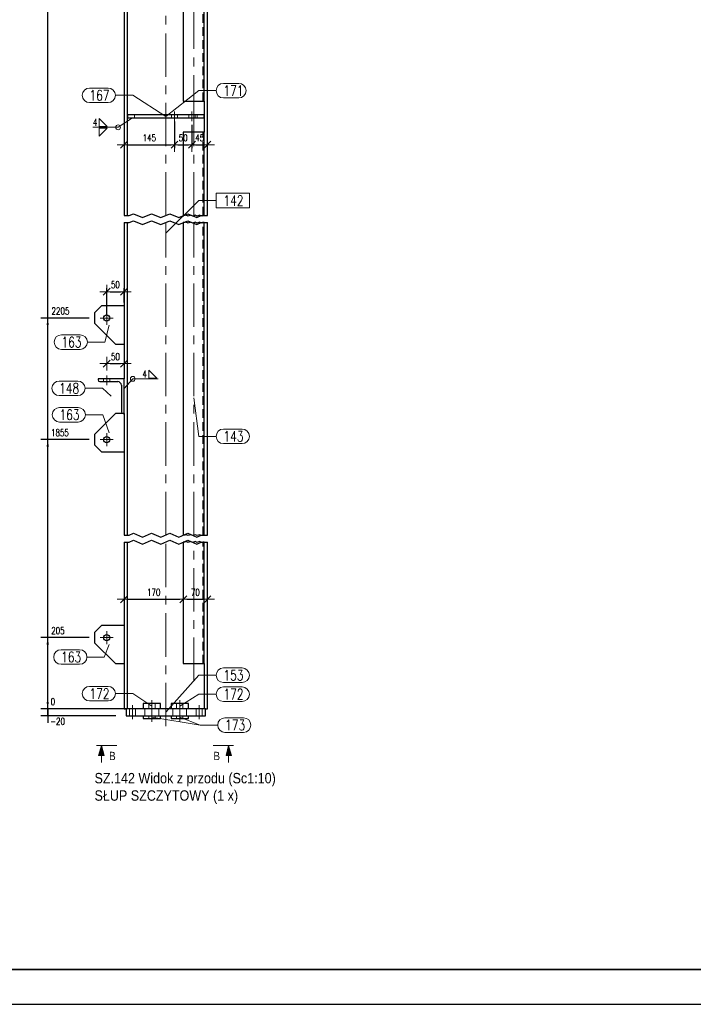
# Model space of a CAD drawing. Header units: millimetres. Extents: x -150 to 456, y 13545 to 14040.
# Tile 6 of 15: x 62 to 256, y 13545 to 13828. Entities that reach past the tile are written whole.
import ezdxf
from ezdxf.enums import TextEntityAlignment as Align

# ---------------------------------------------------------------- set-up
doc = ezdxf.new("R2010")
doc.units = ezdxf.units.MM
doc.header["$LTSCALE"] = 10
doc.linetypes.add('HIDDEN', pattern=[0.375, 0.25, -0.125])
doc.linetypes.add('MITTE', pattern=[2, 1.25, -0.25, 0.25, -0.25])
doc.layers.get('Defpoints').update_dxf_attribs({"color": 1})
doc.layers.add('_FORMATKA', color=8, linetype='Continuous', plot=False)
for name, color, linetype, lineweight in [('_RAMKA', 7, 'Continuous', 35), ('PS_DIM', 4, 'Continuous', 13), ('PS_Hidden', 2, 'HIDDEN', 9), ('PS_Mid', 5, 'MITTE', 15), ('PS_Pos', 1, 'Continuous', 15), ('PS_Shape', 161, 'Continuous', 30), ('PS_SOLID', 7, 'Continuous', 30), ('PS_TEXT', 3, 'Continuous', 18), ('PS_Weld', 1, 'Continuous', 9)]:
    doc.layers.add(name, color=color, linetype=linetype, lineweight=lineweight)
doc.styles.add('gil', font='txt', dxfattribs={"width": 0.9})
doc.styles.add('ROMANS', font='romans.shx', dxfattribs={"width": 0.8})
doc.styles.add('simplex', font='simplex.shx', dxfattribs={"width": 0.75})
doc.dimstyles.new('1_10_GŁ_DS1-LS10', dxfattribs={"dimtxt": 2, "dimasz": 2, "dimexe": 2, "dimexo": 5, "dimgap": 1, "dimtad": 1, "dimjust": 4, "dimdec": 0, "dimlfac": 10, "dimtxsty": 'simplex', "dimblk1": 'NONE', "dimsah": 1, "dimcen": 2, "dimclrd": 256, "dimclre": 256, "dimclrt": 3, "dimadec": 1, "dimazin": 0, "dimtfac": 1, "dimtdec": 0, "dimtmove": 2, "dimatfit": 3, "dimfxl": 1, "dimarcsym": 0})
doc.dimstyles.new('1_10_PRZ', dxfattribs={"dimtxt": 2, "dimasz": 1, "dimexe": 2, "dimexo": 5, "dimgap": 1, "dimtad": 1, "dimdec": 0, "dimlfac": 10, "dimtxsty": 'simplex', "dimblk": 'dimznak', "dimcen": 2, "dimse1": 1, "dimse2": 1, "dimclrt": 3, "dimadec": 1, "dimazin": 0, "dimtfac": 1, "dimtdec": 0, "dimtix": 1, "dimtmove": 2, "dimatfit": 3, "dimldrblk": 'dim-grot', "dimfxl": 1, "dimarcsym": 0})
doc.dimstyles.new('1_10_SC', dxfattribs={"dimtxt": 2, "dimasz": 1, "dimexe": 1, "dimexo": 1, "dimgap": 1, "dimtad": 1, "dimdec": 0, "dimlfac": 10, "dimtxsty": 'simplex', "dimblk": 'dimznak', "dimcen": 2, "dimclrd": 256, "dimclre": 256, "dimclrt": 3, "dimadec": 1, "dimazin": 0, "dimtfac": 1, "dimtdec": 0, "dimtix": 1, "dimtmove": 2, "dimatfit": 3, "dimldrblk": 'dim-grot', "dimfxl": 1, "dimarcsym": 0})

# ---------------------------------------------------------------- blocks, each defined once
blk = doc.blocks.new('dimznak')
at = {"color": 0}
for points in [[(-2, 0), (2, 0)], [(0, 2), (0, -2)]]:
    blk.add_lwpolyline(points, dxfattribs=at)
at = {"color": 2}
blk.add_lwpolyline([(1, 1), (-1, -1)], dxfattribs=at)
blk = doc.blocks.new('*D70')
at = {"layer": 'Defpoints', "color": 0, "transparency": 16777216}
for p in [(92.41, 13749.94), (92.41, 13745.84), (87.39, 13742.34)]:
    blk.add_point(p, dxfattribs=at)
at = {"layer": 'PS_DIM', "lineweight": -2, "transparency": 16777216}
for p, q in [((87.39, 13743.34), (87.39, 13750.94)), ((88.39, 13749.94), (91.41, 13749.94)), ((92.41, 13746.84), (92.41, 13750.94))]:
    blk.add_line(p, q, dxfattribs=at)
at = {"layer": 'PS_DIM', "lineweight": -2, "transparency": 16777216, "rotation": 180}
blk.add_blockref('dimznak', (87.39, 13749.94), dxfattribs=at)
at = {"layer": 'PS_DIM', "lineweight": -2, "transparency": 16777216}
blk.add_blockref('dimznak', (92.41, 13749.94), dxfattribs=at)
at = {"layer": 'PS_DIM', "color": 3, "transparency": 16777216, "insert": (89.9, 13751.94), "char_height": 2, "attachment_point": 5, "style": 'simplex'}
blk.add_mtext('50', dxfattribs=at)
blk = doc.blocks.new('dim-grot')
blk.add_hatch(color=256).paths.add_polyline_path([(0, 0), (-2, 0.5), (-2, -0.5)])
blk.add_lwpolyline([(0, 0), (-2, 0.5), (-2, -0.5), (0, 0)])
blk = doc.blocks.new('*D71')
at = {"layer": 'Defpoints', "color": 0, "transparency": 16777216}
for p in [(92.41, 13729.23), (87.41, 13724.87), (92.41, 13724.84)]:
    blk.add_point(p, dxfattribs=at)
at = {"layer": 'PS_DIM', "color": 0, "lineweight": -2, "transparency": 16777216}
blk.add_line((88.41, 13729.23), (91.41, 13729.23), dxfattribs=at)
at = {"layer": 'PS_DIM', "color": 0, "lineweight": -2, "transparency": 16777216, "rotation": 180}
blk.add_blockref('dimznak', (87.41, 13729.23), dxfattribs=at)
at = {"layer": 'PS_DIM', "color": 0, "lineweight": -2, "transparency": 16777216}
blk.add_blockref('dimznak', (92.41, 13729.23), dxfattribs=at)
at = {"layer": 'PS_DIM', "color": 3, "transparency": 16777216, "insert": (89.91, 13731.23), "char_height": 2, "attachment_point": 5, "style": 'simplex'}
blk.add_mtext('50', dxfattribs=at)
blk = doc.blocks.new('*D72')
at = {"layer": 'Defpoints', "color": 0, "transparency": 16777216}
for p in [(70.41, 13629.84), (93.01, 13629.84), (116.41, 13629.84)]:
    blk.add_point(p, dxfattribs=at)
at = {"layer": 'PS_DIM', "lineweight": -2, "transparency": 16777216}
for p, q in [((70.41, 13631.84), (70.41, 13633.84)), ((111.41, 13629.84), (68.41, 13629.84)), ((88.01, 13629.84), (68.41, 13629.84)), ((70.41, 13629.84), (70.41, 13627.84))]:
    blk.add_line(p, q, dxfattribs=at)
at = {"layer": 'PS_DIM', "transparency": 16777216}
blk.add_solid([(70.08, 13631.84), (70.75, 13631.84), (70.41, 13629.84)], dxfattribs=at)
at = {"layer": 'PS_DIM', "color": 3, "transparency": 16777216, "insert": (71.93, 13631.86), "char_height": 2, "attachment_point": 5, "rotation": 0.0573, "style": 'simplex'}
blk.add_mtext('0', dxfattribs=at)
blk = doc.blocks.new('_None')
blk = doc.blocks.new('*D73')
at = {"layer": 'Defpoints', "color": 0, "transparency": 16777216}
for p in [(70.41, 13650.34), (87.39, 13650.34), (116.41, 13629.84)]:
    blk.add_point(p, dxfattribs=at)
at = {"layer": 'PS_DIM', "lineweight": -2, "transparency": 16777216}
for p, q in [((82.39, 13650.34), (68.41, 13650.34)), ((70.41, 13629.84), (70.41, 13648.34)), ((111.41, 13629.84), (68.41, 13629.84))]:
    blk.add_line(p, q, dxfattribs=at)
at = {"layer": 'PS_DIM', "transparency": 16777216}
blk.add_solid([(70.08, 13648.34), (70.75, 13648.34), (70.41, 13650.34)], dxfattribs=at)
at = {"layer": 'PS_DIM', "color": 3, "transparency": 16777216, "insert": (73.36, 13652.36), "char_height": 2, "attachment_point": 5, "rotation": 0.0573, "style": 'simplex'}
blk.add_mtext('205', dxfattribs=at)
blk = doc.blocks.new('*D74')
at = {"layer": 'Defpoints', "color": 0, "transparency": 16777216}
for p in [(70.41, 13707.34), (87.39, 13707.34), (116.41, 13629.84)]:
    blk.add_point(p, dxfattribs=at)
at = {"layer": 'PS_DIM', "lineweight": -2, "transparency": 16777216}
for p, q in [((82.39, 13707.34), (68.41, 13707.34)), ((70.41, 13629.84), (70.41, 13705.34)), ((111.41, 13629.84), (68.41, 13629.84))]:
    blk.add_line(p, q, dxfattribs=at)
at = {"layer": 'PS_DIM', "transparency": 16777216}
blk.add_solid([(70.08, 13705.34), (70.75, 13705.34), (70.41, 13707.34)], dxfattribs=at)
at = {"layer": 'PS_DIM', "color": 3, "transparency": 16777216, "insert": (73.93, 13709.36), "char_height": 2, "attachment_point": 5, "rotation": 0.0573, "style": 'simplex'}
blk.add_mtext('1855', dxfattribs=at)
blk = doc.blocks.new('*D75')
at = {"layer": 'Defpoints', "color": 0, "transparency": 16777216}
for p in [(70.41, 13742.34), (87.39, 13742.34), (116.41, 13629.84)]:
    blk.add_point(p, dxfattribs=at)
at = {"layer": 'PS_DIM', "lineweight": -2, "transparency": 16777216}
for p, q in [((82.39, 13742.34), (68.41, 13742.34)), ((70.41, 13629.84), (70.41, 13740.34)), ((111.41, 13629.84), (68.41, 13629.84))]:
    blk.add_line(p, q, dxfattribs=at)
at = {"layer": 'PS_DIM', "transparency": 16777216}
blk.add_solid([(70.08, 13740.34), (70.75, 13740.34), (70.41, 13742.34)], dxfattribs=at)
at = {"layer": 'PS_DIM', "color": 3, "transparency": 16777216, "insert": (74.08, 13744.36), "char_height": 2, "attachment_point": 5, "rotation": 0.0573, "style": 'simplex'}
blk.add_mtext('2205', dxfattribs=at)
blk = doc.blocks.new('*D76')
at = {"layer": 'Defpoints', "color": 0, "transparency": 16777216}
for p in [(70.41, 13865.12), (87.39, 13865.12), (116.41, 13629.84)]:
    blk.add_point(p, dxfattribs=at)
at = {"layer": 'PS_DIM', "lineweight": -2, "transparency": 16777216}
for p, q in [((82.39, 13865.12), (68.41, 13865.12)), ((70.41, 13629.84), (70.41, 13863.12)), ((111.41, 13629.84), (68.41, 13629.84))]:
    blk.add_line(p, q, dxfattribs=at)
at = {"layer": 'PS_DIM', "transparency": 16777216}
blk.add_solid([(70.08, 13863.12), (70.75, 13863.12), (70.41, 13865.12)], dxfattribs=at)
at = {"layer": 'PS_DIM', "color": 3, "transparency": 16777216, "insert": (74.08, 13867.14), "char_height": 2, "attachment_point": 5, "rotation": 0.0573, "style": 'simplex'}
blk.add_mtext('3773', dxfattribs=at)
blk = doc.blocks.new('*D77')
at = {"layer": 'Defpoints', "color": 0, "transparency": 16777216}
for p in [(70.41, 13876.12), (92.41, 13876.12), (116.41, 13629.84)]:
    blk.add_point(p, dxfattribs=at)
at = {"layer": 'PS_DIM', "lineweight": -2, "transparency": 16777216}
for p, q in [((87.41, 13876.12), (68.41, 13876.12)), ((70.41, 13629.84), (70.41, 13874.12)), ((111.41, 13629.84), (68.41, 13629.84))]:
    blk.add_line(p, q, dxfattribs=at)
at = {"layer": 'PS_DIM', "transparency": 16777216}
blk.add_solid([(70.08, 13874.12), (70.75, 13874.12), (70.41, 13876.12)], dxfattribs=at)
at = {"layer": 'PS_DIM', "color": 3, "transparency": 16777216, "insert": (74.08, 13878.14), "char_height": 2, "attachment_point": 5, "rotation": 0.0573, "style": 'simplex'}
blk.add_mtext('3883', dxfattribs=at)
blk = doc.blocks.new('*D78')
at = {"layer": 'Defpoints', "color": 0, "transparency": 16777216}
for p in [(70.41, 13894.52), (92.41, 13894.52), (116.41, 13629.84)]:
    blk.add_point(p, dxfattribs=at)
at = {"layer": 'PS_DIM', "lineweight": -2, "transparency": 16777216}
for p, q in [((87.41, 13894.52), (68.41, 13894.52)), ((70.41, 13629.84), (70.41, 13892.52)), ((111.41, 13629.84), (68.41, 13629.84))]:
    blk.add_line(p, q, dxfattribs=at)
at = {"layer": 'PS_DIM', "transparency": 16777216}
blk.add_solid([(70.08, 13892.52), (70.75, 13892.52), (70.41, 13894.52)], dxfattribs=at)
at = {"layer": 'PS_DIM', "color": 3, "transparency": 16777216, "insert": (74.08, 13892.88), "char_height": 2, "attachment_point": 5, "rotation": 0.0573, "style": 'simplex'}
blk.add_mtext('4067', dxfattribs=at)
blk = doc.blocks.new('*D79')
at = {"layer": 'Defpoints', "color": 0, "transparency": 16777216}
for p in [(70.41, 13899.89), (111.24, 13899.89), (116.41, 13629.84)]:
    blk.add_point(p, dxfattribs=at)
at = {"layer": 'PS_DIM', "lineweight": -2, "transparency": 16777216}
for p, q in [((106.24, 13899.89), (68.41, 13899.89)), ((70.41, 13629.84), (70.41, 13897.89)), ((111.41, 13629.84), (68.41, 13629.84))]:
    blk.add_line(p, q, dxfattribs=at)
at = {"layer": 'PS_DIM', "transparency": 16777216}
blk.add_solid([(70.08, 13897.89), (70.75, 13897.89), (70.41, 13899.89)], dxfattribs=at)
at = {"layer": 'PS_DIM', "color": 3, "transparency": 16777216, "insert": (73.61, 13897.87), "char_height": 2, "attachment_point": 5, "rotation": 0.0573, "style": 'simplex'}
blk.add_mtext('4121', dxfattribs=at)
blk = doc.blocks.new('*D80')
at = {"layer": 'Defpoints', "color": 0, "transparency": 16777216}
for p in [(70.41, 13900.64), (104.28, 13900.64), (116.41, 13629.84)]:
    blk.add_point(p, dxfattribs=at)
at = {"layer": 'PS_DIM', "lineweight": -2, "transparency": 16777216}
for p, q in [((99.28, 13900.64), (68.41, 13900.64)), ((70.41, 13629.84), (70.41, 13898.64)), ((111.41, 13629.84), (68.41, 13629.84))]:
    blk.add_line(p, q, dxfattribs=at)
at = {"layer": 'PS_DIM', "transparency": 16777216}
blk.add_solid([(70.08, 13898.64), (70.75, 13898.64), (70.41, 13900.64)], dxfattribs=at)
at = {"layer": 'PS_DIM', "color": 3, "transparency": 16777216, "insert": (73.93, 13902.34), "char_height": 2, "attachment_point": 5, "rotation": 0.0573, "style": 'simplex'}
blk.add_mtext('4128', dxfattribs=at)
blk = doc.blocks.new('*D81')
at = {"layer": 'Defpoints', "color": 0, "transparency": 16777216}
for p in [(70.41, 13903.84), (92.41, 13903.84), (116.41, 13629.84)]:
    blk.add_point(p, dxfattribs=at)
at = {"layer": 'PS_DIM', "lineweight": -2, "transparency": 16777216}
for p, q in [((87.41, 13903.84), (68.41, 13903.84)), ((70.41, 13629.84), (70.41, 13901.84)), ((111.41, 13629.84), (68.41, 13629.84))]:
    blk.add_line(p, q, dxfattribs=at)
at = {"layer": 'PS_DIM', "transparency": 16777216}
blk.add_solid([(70.08, 13901.84), (70.75, 13901.84), (70.41, 13903.84)], dxfattribs=at)
at = {"layer": 'PS_DIM', "color": 3, "transparency": 16777216, "insert": (73.93, 13905.86), "char_height": 2, "attachment_point": 5, "rotation": 0.0573, "style": 'simplex'}
blk.add_mtext('4160', dxfattribs=at)
blk = doc.blocks.new('*D82')
at = {"layer": 'Defpoints', "color": 0, "transparency": 16777216}
for p in [(92.41, 13661.4), (109.43, 13661.4), (109.43, 13661.4)]:
    blk.add_point(p, dxfattribs=at)
at = {"layer": 'PS_DIM', "color": 0, "lineweight": -2, "transparency": 16777216}
blk.add_line((93.41, 13661.4), (108.43, 13661.4), dxfattribs=at)
at = {"layer": 'PS_DIM', "color": 0, "lineweight": -2, "transparency": 16777216, "rotation": 180}
blk.add_blockref('dimznak', (92.41, 13661.4), dxfattribs=at)
at = {"layer": 'PS_DIM', "color": 0, "lineweight": -2, "transparency": 16777216}
blk.add_blockref('dimznak', (109.43, 13661.4), dxfattribs=at)
at = {"layer": 'PS_DIM', "color": 3, "transparency": 16777216, "insert": (100.92, 13663.4), "char_height": 2, "attachment_point": 5, "style": 'simplex'}
blk.add_mtext('170', dxfattribs=at)
blk = doc.blocks.new('*D83')
at = {"layer": 'Defpoints', "color": 0, "transparency": 16777216}
for p in [(109.43, 13661.4), (116.41, 13661.4), (116.41, 13661.4)]:
    blk.add_point(p, dxfattribs=at)
at = {"layer": 'PS_DIM', "color": 0, "lineweight": -2, "transparency": 16777216}
blk.add_line((110.43, 13661.4), (115.41, 13661.4), dxfattribs=at)
at = {"layer": 'PS_DIM', "color": 0, "lineweight": -2, "transparency": 16777216, "rotation": 180}
blk.add_blockref('dimznak', (109.43, 13661.4), dxfattribs=at)
at = {"layer": 'PS_DIM', "color": 0, "lineweight": -2, "transparency": 16777216}
blk.add_blockref('dimznak', (116.41, 13661.4), dxfattribs=at)
at = {"layer": 'PS_DIM', "color": 3, "transparency": 16777216, "insert": (112.92, 13663.4), "char_height": 2, "attachment_point": 5, "style": 'simplex'}
blk.add_mtext('70', dxfattribs=at)
blk = doc.blocks.new('*D84')
at = {"layer": 'Defpoints', "color": 0, "transparency": 16777216}
for p in [(106.91, 13799.99), (92.41, 13792.87), (106.91, 13792.25)]:
    blk.add_point(p, dxfattribs=at)
at = {"layer": 'PS_DIM', "color": 0, "lineweight": -2, "transparency": 16777216}
blk.add_line((93.41, 13792.25), (105.91, 13792.25), dxfattribs=at)
at = {"layer": 'PS_DIM', "color": 0, "lineweight": -2, "transparency": 16777216, "rotation": 180}
blk.add_blockref('dimznak', (92.41, 13792.25), dxfattribs=at)
at = {"layer": 'PS_DIM', "color": 0, "lineweight": -2, "transparency": 16777216}
blk.add_blockref('dimznak', (106.91, 13792.25), dxfattribs=at)
at = {"layer": 'PS_DIM', "color": 3, "transparency": 16777216, "insert": (99.66, 13794.25), "char_height": 2, "attachment_point": 5, "style": 'simplex'}
blk.add_mtext('145', dxfattribs=at)
blk = doc.blocks.new('*D85')
at = {"layer": 'Defpoints', "color": 0, "transparency": 16777216}
for p in [(106.91, 13799.99), (111.91, 13799.04), (111.91, 13792.25)]:
    blk.add_point(p, dxfattribs=at)
at = {"layer": 'PS_DIM', "lineweight": -2, "transparency": 16777216}
for p, q in [((106.91, 13798.99), (106.91, 13791.25)), ((111.91, 13798.04), (111.91, 13791.25)), ((107.91, 13792.25), (110.91, 13792.25))]:
    blk.add_line(p, q, dxfattribs=at)
at = {"layer": 'PS_DIM', "lineweight": -2, "transparency": 16777216, "rotation": 180}
blk.add_blockref('dimznak', (106.91, 13792.25), dxfattribs=at)
at = {"layer": 'PS_DIM', "lineweight": -2, "transparency": 16777216}
blk.add_blockref('dimznak', (111.91, 13792.25), dxfattribs=at)
at = {"layer": 'PS_DIM', "color": 3, "transparency": 16777216, "insert": (109.41, 13794.25), "char_height": 2, "attachment_point": 5, "style": 'simplex'}
blk.add_mtext('50', dxfattribs=at)
blk = doc.blocks.new('*D86')
at = {"layer": 'Defpoints', "color": 0, "transparency": 16777216}
for p in [(111.91, 13799.04), (116.41, 13793.74), (116.41, 13792.25)]:
    blk.add_point(p, dxfattribs=at)
at = {"layer": 'PS_DIM', "color": 0, "lineweight": -2, "transparency": 16777216}
blk.add_line((112.91, 13792.25), (115.41, 13792.25), dxfattribs=at)
at = {"layer": 'PS_DIM', "color": 0, "lineweight": -2, "transparency": 16777216, "rotation": 180}
blk.add_blockref('dimznak', (111.91, 13792.25), dxfattribs=at)
at = {"layer": 'PS_DIM', "color": 0, "lineweight": -2, "transparency": 16777216}
blk.add_blockref('dimznak', (116.41, 13792.25), dxfattribs=at)
at = {"layer": 'PS_DIM', "color": 3, "transparency": 16777216, "insert": (114.16, 13794.25), "char_height": 2, "attachment_point": 5, "style": 'simplex'}
blk.add_mtext('45', dxfattribs=at)
blk = doc.blocks.new('*U122')
at = {"layer": '_FORMATKA', "lineweight": -3}
blk.add_lwpolyline([(-594, 0), (0, 0), (0, 420), (-594, 420)], close=True, dxfattribs=at)
at = {"layer": '_RAMKA', "lineweight": -3, "const_width": 0.5}
blk.add_lwpolyline([(-564, 10), (-10, 10), (-10, 410), (-564, 410)], close=True, dxfattribs=at)
blk = doc.blocks.new('Znacznik')
at = {"layer": 'PS_TEXT'}
for p, q in [((4454.27, 7147.33), (4447.39, 7147.33)), ((4454.27, 7147.33), (4450.22, 7148.54)), ((4450.22, 7148.54), (4450.22, 7146.32)), ((4454.27, 7147.33), (4450.22, 7148.34)), ((4454.27, 7147.33), (4450.22, 7148.14)), ((4454.27, 7147.33), (4450.22, 7147.94)), ((4454.27, 7147.33), (4450.22, 7147.73)), ((4454.27, 7147.33), (4450.22, 7147.53)), ((4454.27, 7147.33), (4450.22, 7146.32)), ((4454.27, 7147.33), (4450.22, 7146.52)), ((4454.27, 7147.33), (4450.22, 7146.72)), ((4454.27, 7147.33), (4450.22, 7147.13)), ((4454.27, 7147.33), (4450.22, 7146.92)), ((4454.27, 7147.33), (4450.22, 7147.33)), ((4454.27, 7141.25), (4454.27, 7149.35))]:
    blk.add_line(p, q, dxfattribs=at)
blk = doc.blocks.new('PRZEK3')
at = {"layer": 'PS_DIM', "color": 7, "xscale": -0.8999999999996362, "yscale": 0.8999999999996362, "zscale": 0.9, "rotation": 90}
blk.add_blockref('Znacznik', (202262.67, 15878.89), dxfattribs=at)
at = {"layer": 'PS_TEXT', "style": 'ROMANS', "width": 0.9, "flags": 4}
blk.add_attdef('PRZEKRÓJ', (195831.81, 11873.66), '', height=2.92, dxfattribs=at)
blk = doc.blocks.new('*D161')
at = {"layer": 'Defpoints', "color": 0, "transparency": 16777216}
for p in [(70.41, 13629.84), (106.51, 13629.84), (95.01, 13627.84)]:
    blk.add_point(p, dxfattribs=at)
at = {"layer": 'PS_DIM', "lineweight": -2, "transparency": 16777216}
for p, q in [((70.41, 13631.84), (70.41, 13633.84)), ((101.51, 13629.84), (68.41, 13629.84)), ((70.41, 13627.84), (70.41, 13629.84)), ((90.01, 13627.84), (68.41, 13627.84)), ((70.41, 13627.84), (70.41, 13625.84))]:
    blk.add_line(p, q, dxfattribs=at)
at = {"layer": 'PS_DIM', "transparency": 16777216}
blk.add_solid([(70.08, 13631.84), (70.75, 13631.84), (70.41, 13629.84)], dxfattribs=at)
at = {"layer": 'PS_DIM', "color": 3, "transparency": 16777216, "insert": (73.25, 13626.25), "char_height": 2, "attachment_point": 5, "rotation": 0.0573, "style": 'simplex'}
blk.add_mtext('-20', dxfattribs=at)
blk = doc.blocks.new('*X207')
at = {"color": 1}
for p, q in [((92.41, 13771.84), (93.83, 13771.84)), ((93.83, 13771.84), (95.13, 13772.39)), ((95.13, 13772.39), (97.73, 13771.29)), ((97.73, 13771.29), (100.33, 13772.39)), ((100.33, 13772.39), (102.93, 13771.29)), ((102.93, 13771.29), (105.53, 13772.39)), ((105.53, 13772.39), (108.13, 13771.29)), ((108.13, 13771.29), (110.73, 13772.39)), ((109.88, 13771.84), (109.43, 13771.84)), ((110.21, 13771.98), (109.88, 13771.84)), ((110.86, 13771.7), (110.21, 13771.98)), ((110.73, 13772.39), (113.33, 13771.29)), ((111.51, 13771.98), (110.86, 13771.7)), ((112.16, 13771.7), (111.51, 13771.98)), ((112.81, 13771.98), (112.16, 13771.7)), ((113.46, 13771.7), (112.81, 13771.98)), ((113.33, 13771.29), (114.63, 13771.84)), ((114.11, 13771.98), (113.46, 13771.7)), ((114.76, 13771.7), (114.11, 13771.98)), ((114.63, 13771.84), (116.41, 13771.84)), ((115.08, 13771.84), (114.76, 13771.7)), ((115.43, 13771.84), (115.08, 13771.84)), ((92.41, 13769.84), (93.83, 13769.84)), ((93.83, 13769.84), (95.13, 13770.39)), ((95.13, 13770.39), (97.73, 13769.29)), ((97.73, 13769.29), (100.33, 13770.39)), ((100.33, 13770.39), (102.93, 13769.29)), ((102.93, 13769.29), (105.53, 13770.39)), ((105.53, 13770.39), (108.13, 13769.29)), ((108.13, 13769.29), (110.73, 13770.39)), ((109.88, 13769.84), (109.43, 13769.84)), ((110.21, 13769.98), (109.88, 13769.84)), ((110.86, 13769.7), (110.21, 13769.98)), ((110.73, 13770.39), (113.33, 13769.29)), ((111.51, 13769.98), (110.86, 13769.7)), ((112.16, 13769.7), (111.51, 13769.98)), ((112.81, 13769.98), (112.16, 13769.7)), ((113.46, 13769.7), (112.81, 13769.98)), ((113.33, 13769.29), (114.63, 13769.84)), ((114.11, 13769.98), (113.46, 13769.7)), ((114.76, 13769.7), (114.11, 13769.98)), ((114.63, 13769.84), (116.41, 13769.84)), ((115.08, 13769.84), (114.76, 13769.7)), ((115.43, 13769.84), (115.08, 13769.84)), ((93.83, 13679.84), (95.13, 13680.39)), ((95.13, 13680.39), (97.73, 13679.29)), ((97.73, 13679.29), (100.33, 13680.39)), ((100.33, 13680.39), (102.93, 13679.29)), ((102.93, 13679.29), (105.53, 13680.39)), ((105.53, 13680.39), (108.13, 13679.29)), ((108.13, 13679.29), (110.73, 13680.39)), ((110.73, 13680.39), (113.33, 13679.29)), ((92.41, 13679.84), (93.83, 13679.84)), ((92.41, 13677.84), (93.83, 13677.84)), ((93.83, 13677.84), (95.13, 13678.39)), ((95.13, 13678.39), (97.73, 13677.29)), ((97.73, 13677.29), (100.33, 13678.39)), ((100.33, 13678.39), (102.93, 13677.29)), ((102.93, 13677.29), (105.53, 13678.39)), ((105.53, 13678.39), (108.13, 13677.29)), ((108.13, 13677.29), (110.73, 13678.39)), ((109.88, 13679.84), (109.43, 13679.84)), ((109.88, 13677.84), (109.43, 13677.84)), ((110.21, 13679.98), (109.88, 13679.84)), ((110.21, 13677.98), (109.88, 13677.84)), ((110.86, 13679.7), (110.21, 13679.98)), ((110.86, 13677.7), (110.21, 13677.98)), ((110.73, 13678.39), (113.33, 13677.29)), ((111.51, 13679.98), (110.86, 13679.7)), ((111.51, 13677.98), (110.86, 13677.7)), ((112.16, 13679.7), (111.51, 13679.98)), ((112.16, 13677.7), (111.51, 13677.98)), ((112.81, 13679.98), (112.16, 13679.7)), ((112.81, 13677.98), (112.16, 13677.7)), ((113.46, 13679.7), (112.81, 13679.98)), ((113.46, 13677.7), (112.81, 13677.98)), ((113.33, 13679.29), (114.63, 13679.84)), ((113.33, 13677.29), (114.63, 13677.84)), ((114.11, 13679.98), (113.46, 13679.7)), ((114.11, 13677.98), (113.46, 13677.7)), ((114.76, 13679.7), (114.11, 13679.98)), ((114.76, 13677.7), (114.11, 13677.98)), ((114.63, 13679.84), (116.41, 13679.84)), ((114.63, 13677.84), (116.41, 13677.84)), ((115.08, 13679.84), (114.76, 13679.7)), ((115.08, 13677.84), (114.76, 13677.7)), ((115.43, 13679.84), (115.08, 13679.84)), ((115.43, 13677.84), (115.08, 13677.84))]:
    blk.add_line(p, q, dxfattribs=at)
at = {"layer": 'PS_Hidden', "color": 2, "linetype": 'HIDDEN'}
for p, q in [((92.41, 13771.84), (92.41, 13903.84)), ((115.03, 13804.84), (115.03, 13880.84)), ((95.41, 13800.84), (95.41, 13800.04)), ((106.01, 13800.84), (106.01, 13800.04)), ((107.81, 13800.04), (107.81, 13800.84)), ((111.01, 13800.84), (111.01, 13800.04)), ((112.81, 13800.04), (112.81, 13800.84)), ((113.41, 13800.84), (113.41, 13800.04)), ((115.03, 13771.84), (115.03, 13795.84)), ((115.43, 13795.84), (115.43, 13771.84)), ((92.41, 13714.84), (92.41, 13769.84)), ((115.03, 13679.84), (115.03, 13769.84)), ((115.43, 13769.84), (115.43, 13679.84)), ((86.51, 13724.84), (86.51, 13724.04)), ((88.31, 13724.04), (88.31, 13724.84)), ((115.03, 13642.84), (115.03, 13677.84)), ((115.43, 13677.84), (115.43, 13642.84)), ((93.91, 13629.84), (93.91, 13627.84)), ((95.71, 13627.84), (95.71, 13629.84)), ((97.91, 13629.84), (97.91, 13631.34)), ((99.51, 13631.34), (97.91, 13631.34)), ((98.41, 13629.84), (98.41, 13627.84)), ((99.51, 13631.34), (99.51, 13629.84)), ((101.31, 13629.84), (101.31, 13631.34)), ((102.41, 13627.84), (102.41, 13629.84)), ((105.91, 13631.34), (105.91, 13629.84)), ((106.41, 13629.84), (106.41, 13627.84)), ((106.41, 13629.84), (106.41, 13627.84)), ((107.51, 13631.34), (107.51, 13629.84)), ((109.31, 13629.84), (109.31, 13631.34)), ((110.41, 13627.84), (110.41, 13629.84)), ((110.41, 13627.84), (110.41, 13629.84)), ((113.11, 13629.84), (113.11, 13627.84)), ((114.91, 13627.84), (114.91, 13629.84)), ((97.91, 13627.84), (97.91, 13627.04)), ((97.91, 13627.04), (99.51, 13627.04)), ((99.51, 13627.84), (99.51, 13627.04)), ((101.31, 13627.04), (101.31, 13627.84)), ((107.51, 13627.84), (107.51, 13627.04)), ((109.31, 13627.04), (109.31, 13627.84))]:
    blk.add_line(p, q, dxfattribs=at)
at = {"layer": 'PS_Mid', "color": 5, "linetype": 'MITTE'}
for p, q in [((104.41, 13771.84), (104.41, 13908.84)), ((112.43, 13799.84), (112.43, 13885.84)), ((106.91, 13801.84), (106.91, 13799.04)), ((111.91, 13801.84), (111.91, 13799.04)), ((112.43, 13771.84), (112.43, 13800.84)), ((104.41, 13679.84), (104.41, 13769.84)), ((112.43, 13679.84), (112.43, 13769.84)), ((87.39, 13744.24), (87.39, 13740.44)), ((89.29, 13742.34), (85.49, 13742.34)), ((87.41, 13723.04), (87.41, 13725.84)), ((87.41, 13723.04), (87.41, 13725.84)), ((88.66, 13719.84), (88.66, 13719.84)), ((87.39, 13709.24), (87.39, 13705.44)), ((89.29, 13707.34), (85.49, 13707.34)), ((104.41, 13624.84), (104.41, 13677.84)), ((112.43, 13637.84), (112.43, 13677.84)), ((87.39, 13652.24), (87.39, 13648.44)), ((89.29, 13650.34), (85.49, 13650.34)), ((100.41, 13628.84), (100.41, 13632.34)), ((100.41, 13628.84), (100.41, 13632.34)), ((108.41, 13628.84), (108.41, 13632.34)), ((108.41, 13628.84), (108.41, 13632.34)), ((94.81, 13630.84), (94.81, 13626.84)), ((94.81, 13630.84), (94.81, 13626.84)), ((100.41, 13630.84), (100.41, 13626.84)), ((100.41, 13630.84), (100.41, 13626.84)), ((108.41, 13630.84), (108.41, 13626.84)), ((108.41, 13630.84), (108.41, 13626.84)), ((114.01, 13630.84), (114.01, 13626.84)), ((114.01, 13630.84), (114.01, 13626.84)), ((100.41, 13626.04), (100.41, 13628.84)), ((100.41, 13626.04), (100.41, 13628.84)), ((108.41, 13626.04), (108.41, 13628.84)), ((108.41, 13626.04), (108.41, 13628.84))]:
    blk.add_line(p, q, dxfattribs=at)
at = {"layer": 'PS_SOLID', "color": 7, "linetype": 'Continuous'}
for p, q in [((92.41, 13903.84), (92.41, 13771.84)), ((116.41, 13771.84), (116.41, 13887.88)), ((109.43, 13880.84), (109.43, 13804.84)), ((115.43, 13804.84), (115.43, 13880.84)), ((93.39, 13771.84), (93.39, 13876.12)), ((109.43, 13804.84), (115.43, 13804.84)), ((115.43, 13804.84), (115.43, 13795.84)), ((115.41, 13800.84), (93.41, 13800.84)), ((93.41, 13800.84), (93.41, 13800.04)), ((93.41, 13800.04), (115.41, 13800.04)), ((115.41, 13800.04), (115.41, 13800.84)), ((115.43, 13795.84), (109.43, 13795.84)), ((109.43, 13795.84), (109.43, 13771.84)), ((115.43, 13771.84), (115.43, 13795.84)), ((92.41, 13769.84), (92.41, 13724.84)), ((93.39, 13679.84), (93.39, 13769.84)), ((109.43, 13769.84), (109.43, 13679.84)), ((115.43, 13679.84), (115.43, 13769.84)), ((116.41, 13679.84), (116.41, 13769.84)), ((85.89, 13745.84), (83.89, 13743.84)), ((87.39, 13745.84), (85.89, 13745.84)), ((92.41, 13745.84), (87.39, 13745.84)), ((83.89, 13743.84), (83.89, 13740.84)), ((83.89, 13740.84), (89.89, 13734.84)), ((89.89, 13734.84), (92.41, 13734.84)), ((92.41, 13724.84), (84.91, 13724.84)), ((84.91, 13724.84), (84.91, 13724.54)), ((85.41, 13724.04), (87.41, 13724.04)), ((87.41, 13724.04), (90.61, 13724.04)), ((91.61, 13723.04), (91.61, 13715.34)), ((92.41, 13714.84), (92.41, 13724.84)), ((89.89, 13714.84), (87.39, 13712.34)), ((92.11, 13714.84), (89.89, 13714.84)), ((92.11, 13714.84), (92.41, 13714.84)), ((92.41, 13714.84), (92.41, 13679.84)), ((87.39, 13712.34), (83.89, 13708.84)), ((83.89, 13708.84), (83.89, 13705.84)), ((83.89, 13705.84), (85.89, 13703.84)), ((85.89, 13703.84), (92.41, 13703.84)), ((92.41, 13677.84), (92.41, 13629.84)), ((93.39, 13629.84), (93.39, 13677.84)), ((109.43, 13677.84), (109.43, 13642.84)), ((115.43, 13642.84), (115.43, 13677.84)), ((116.41, 13629.84), (116.41, 13677.84)), ((85.89, 13653.84), (83.89, 13651.84)), ((83.89, 13651.84), (83.89, 13648.84)), ((87.39, 13653.84), (85.89, 13653.84)), ((92.41, 13653.84), (87.39, 13653.84)), ((83.89, 13648.84), (89.89, 13642.84)), ((89.89, 13642.84), (92.41, 13642.84)), ((109.43, 13642.84), (115.43, 13642.84)), ((115.43, 13642.84), (115.43, 13629.84)), ((92.41, 13629.84), (93.01, 13629.84)), ((115.81, 13629.84), (93.01, 13629.84)), ((93.01, 13629.84), (93.01, 13627.84)), ((102.91, 13631.34), (97.91, 13631.34)), ((97.91, 13631.34), (97.91, 13629.84)), ((102.91, 13629.84), (102.91, 13631.34)), ((110.91, 13631.34), (105.91, 13631.34)), ((105.91, 13631.34), (105.91, 13629.84)), ((110.91, 13629.84), (110.91, 13631.34)), ((115.81, 13629.84), (116.41, 13629.84)), ((115.81, 13627.84), (115.81, 13629.84)), ((93.01, 13627.84), (94.81, 13627.84)), ((94.81, 13627.84), (100.41, 13627.84)), ((97.91, 13627.84), (97.91, 13627.04)), ((97.91, 13627.04), (100.41, 13627.04)), ((100.41, 13627.84), (108.41, 13627.84)), ((100.41, 13627.04), (102.91, 13627.04)), ((102.91, 13627.04), (102.91, 13627.84)), ((105.91, 13627.84), (105.91, 13627.04)), ((105.91, 13627.04), (108.41, 13627.04)), ((108.41, 13627.84), (114.01, 13627.84)), ((108.41, 13627.04), (110.91, 13627.04)), ((110.91, 13627.04), (110.91, 13627.84)), ((114.01, 13627.84), (115.81, 13627.84))]:
    blk.add_line(p, q, dxfattribs=at)
at = {"layer": 'PS_SOLID', "color": 7}
for centre in [(87.39, 13742.34), (87.39, 13707.34), (87.39, 13650.34)]:
    blk.add_circle(centre, 0.9, dxfattribs=at)
at = {"layer": 'PS_SOLID'}
for centre, radius, start, end in [((85.41, 13724.54), 0.5, 180, 270), ((90.61, 13723.04), 1, 0, 90), ((92.11, 13715.34), 0.5, 180, 270)]:
    blk.add_arc(centre, radius, start, end, dxfattribs=at)
blk = doc.blocks.new('*X208')
at = {"color": 1}
for p, q in [((88.15, 13740.34), (86.83, 13735.42)), ((74.37, 13737.52), (79.73, 13737.52)), ((81.83, 13735.42), (86.83, 13735.42)), ((74.37, 13733.32), (79.73, 13733.32))]:
    blk.add_line(p, q, dxfattribs=at)
for centre, start, end in [((74.37, 13735.42), 90, 270), ((79.73, 13735.42), 270, 90)]:
    blk.add_arc(centre, 2.1, start, end, dxfattribs=at)
at = {"color": 2, "style": 'simplex', "width": 0.75}
blk.add_text('163', height=3, dxfattribs=at).set_placement((74.37, 13733.92))
blk = doc.blocks.new('*X209')
at = {"color": 1}
for p, q in [((73.72, 13724.23), (79.08, 13724.23)), ((73.72, 13720.03), (79.08, 13720.03)), ((81.18, 13722.13), (86.18, 13722.13)), ((88.66, 13719.84), (86.18, 13722.13))]:
    blk.add_line(p, q, dxfattribs=at)
for centre, start, end in [((73.72, 13722.13), 90, 270), ((79.08, 13722.13), 270, 90)]:
    blk.add_arc(centre, 2.1, start, end, dxfattribs=at)
at = {"color": 2, "style": 'simplex', "width": 0.75}
blk.add_text('148', height=3, dxfattribs=at).set_placement((73.72, 13720.63))
blk = doc.blocks.new('*X210')
at = {"color": 1}
for p, q in [((112.43, 13719.34), (113.91, 13708.29)), ((121.01, 13710.39), (126.37, 13710.39)), ((113.91, 13708.29), (118.91, 13708.29)), ((121.01, 13706.19), (126.37, 13706.19))]:
    blk.add_line(p, q, dxfattribs=at)
for centre, start, end in [((121.01, 13708.29), 90, 270), ((126.37, 13708.29), 270, 90)]:
    blk.add_arc(centre, 2.1, start, end, dxfattribs=at)
at = {"color": 2, "style": 'simplex', "width": 0.75}
blk.add_text('143', height=3, dxfattribs=at).set_placement((121.01, 13706.79))
blk = doc.blocks.new('*X211')
at = {"color": 1}
for p, q in [((128.47, 13778.28), (118.91, 13778.28)), ((118.91, 13778.28), (118.91, 13774.08)), ((128.47, 13774.08), (128.47, 13778.28)), ((104.41, 13766.84), (113.91, 13776.18)), ((113.91, 13776.18), (118.91, 13776.18)), ((118.91, 13774.08), (128.47, 13774.08))]:
    blk.add_line(p, q, dxfattribs=at)
at = {"color": 2, "style": 'simplex', "width": 0.75}
blk.add_text('142', height=3, dxfattribs=at).set_placement((121.01, 13774.68))
blk = doc.blocks.new('*X212')
at = {"color": 1}
for p, q in [((73.82, 13716.62), (79.18, 13716.62)), ((81.28, 13714.52), (86.28, 13714.52)), ((88.15, 13709.34), (86.28, 13714.52)), ((73.82, 13712.42), (79.18, 13712.42))]:
    blk.add_line(p, q, dxfattribs=at)
for centre, start, end in [((73.82, 13714.52), 90, 270), ((79.18, 13714.52), 270, 90)]:
    blk.add_arc(centre, 2.1, start, end, dxfattribs=at)
at = {"color": 2, "style": 'simplex', "width": 0.75}
blk.add_text('163', height=3, dxfattribs=at).set_placement((73.82, 13713.02))
blk = doc.blocks.new('*X213')
at = {"color": 1}
for p, q in [((82.46, 13636.3), (87.81, 13636.3)), ((82.46, 13632.1), (87.81, 13632.1)), ((89.91, 13634.2), (94.91, 13634.2)), ((100.41, 13630.59), (94.91, 13634.2))]:
    blk.add_line(p, q, dxfattribs=at)
for centre, start, end in [((82.46, 13634.2), 90, 270), ((87.81, 13634.2), 270, 90)]:
    blk.add_arc(centre, 2.1, start, end, dxfattribs=at)
at = {"color": 2, "style": 'simplex', "width": 0.75}
blk.add_text('172', height=3, dxfattribs=at).set_placement((82.46, 13632.7))
blk = doc.blocks.new('*X214')
at = {"color": 1}
for p, q in [((82.46, 13636.3), (87.81, 13636.3)), ((82.46, 13632.1), (87.81, 13632.1)), ((89.91, 13634.2), (94.91, 13634.2)), ((100.41, 13630.59), (94.91, 13634.2))]:
    blk.add_line(p, q, dxfattribs=at)
for centre, start, end in [((82.46, 13634.2), 90, 270), ((87.81, 13634.2), 270, 90)]:
    blk.add_arc(centre, 2.1, start, end, dxfattribs=at)
at = {"color": 2, "style": 'simplex', "width": 0.75}
blk.add_text('172', height=3, dxfattribs=at).set_placement((82.46, 13632.7))
blk = doc.blocks.new('*X215')
at = {"color": 1}
for p, q in [((100.41, 13627.44), (114.34, 13625.14)), ((121.44, 13627.24), (126.8, 13627.24)), ((114.34, 13625.14), (119.34, 13625.14)), ((121.44, 13623.04), (126.8, 13623.04))]:
    blk.add_line(p, q, dxfattribs=at)
for centre, start, end in [((121.44, 13625.14), 90, 270), ((126.8, 13625.14), 270, 90)]:
    blk.add_arc(centre, 2.1, start, end, dxfattribs=at)
at = {"color": 2, "style": 'simplex', "width": 0.75}
blk.add_text('173', height=3, dxfattribs=at).set_placement((121.44, 13623.64))
blk = doc.blocks.new('*X216')
at = {"color": 1}
for p, q in [((100.41, 13627.44), (114.34, 13625.14)), ((121.44, 13627.24), (126.8, 13627.24)), ((114.34, 13625.14), (119.34, 13625.14)), ((121.44, 13623.04), (126.8, 13623.04))]:
    blk.add_line(p, q, dxfattribs=at)
for centre, start, end in [((121.44, 13625.14), 90, 270), ((126.8, 13625.14), 270, 90)]:
    blk.add_arc(centre, 2.1, start, end, dxfattribs=at)
at = {"color": 2, "style": 'simplex', "width": 0.75}
blk.add_text('173', height=3, dxfattribs=at).set_placement((121.44, 13623.64))
blk = doc.blocks.new('*X217')
at = {"color": 1}
for p, q in [((121.01, 13641.6), (126.37, 13641.6)), ((104.41, 13628.84), (113.91, 13639.5)), ((113.91, 13639.5), (118.91, 13639.5)), ((121.01, 13637.4), (126.37, 13637.4))]:
    blk.add_line(p, q, dxfattribs=at)
for centre, start, end in [((121.01, 13639.5), 90, 270), ((126.37, 13639.5), 270, 90)]:
    blk.add_arc(centre, 2.1, start, end, dxfattribs=at)
at = {"color": 2, "style": 'simplex', "width": 0.75}
blk.add_text('153', height=3, dxfattribs=at).set_placement((121.01, 13638))
blk = doc.blocks.new('*X218')
at = {"color": 1}
for p, q in [((121.01, 13636.14), (126.37, 13636.14)), ((108.41, 13630.59), (113.91, 13634.04)), ((113.91, 13634.04), (118.91, 13634.04)), ((121.01, 13631.94), (126.37, 13631.94))]:
    blk.add_line(p, q, dxfattribs=at)
for centre, start, end in [((121.01, 13634.04), 90, 270), ((126.37, 13634.04), 270, 90)]:
    blk.add_arc(centre, 2.1, start, end, dxfattribs=at)
at = {"color": 2, "style": 'simplex', "width": 0.75}
blk.add_text('172', height=3, dxfattribs=at).set_placement((121.01, 13632.54))
blk = doc.blocks.new('*X219')
at = {"color": 1}
for p, q in [((121.01, 13636.14), (126.37, 13636.14)), ((108.41, 13630.59), (113.91, 13634.04)), ((113.91, 13634.04), (118.91, 13634.04)), ((121.01, 13631.94), (126.37, 13631.94))]:
    blk.add_line(p, q, dxfattribs=at)
for centre, start, end in [((121.01, 13634.04), 90, 270), ((126.37, 13634.04), 270, 90)]:
    blk.add_arc(centre, 2.1, start, end, dxfattribs=at)
at = {"color": 2, "style": 'simplex', "width": 0.75}
blk.add_text('172', height=3, dxfattribs=at).set_placement((121.01, 13632.54))
blk = doc.blocks.new('*X220')
at = {"color": 1}
for p, q in [((74.25, 13646.85), (79.6, 13646.85)), ((88.15, 13648.34), (86.7, 13644.75)), ((81.7, 13644.75), (86.7, 13644.75)), ((74.25, 13642.65), (79.6, 13642.65))]:
    blk.add_line(p, q, dxfattribs=at)
for centre, start, end in [((74.25, 13644.75), 90, 270), ((79.6, 13644.75), 270, 90)]:
    blk.add_arc(centre, 2.1, start, end, dxfattribs=at)
at = {"color": 2, "style": 'simplex', "width": 0.75}
blk.add_text('163', height=3, dxfattribs=at).set_placement((74.25, 13643.25))
blk = doc.blocks.new('*X221')
at = {"color": 1}
for p, q in [((108.41, 13627.44), (114.34, 13625.14)), ((121.44, 13627.24), (126.8, 13627.24)), ((114.34, 13625.14), (119.34, 13625.14)), ((121.44, 13623.04), (126.8, 13623.04))]:
    blk.add_line(p, q, dxfattribs=at)
for centre, start, end in [((121.44, 13625.14), 90, 270), ((126.8, 13625.14), 270, 90)]:
    blk.add_arc(centre, 2.1, start, end, dxfattribs=at)
at = {"color": 2, "style": 'simplex', "width": 0.75}
blk.add_text('173', height=3, dxfattribs=at).set_placement((121.44, 13623.64))
blk = doc.blocks.new('*X222')
at = {"color": 1}
for p, q in [((108.41, 13627.44), (114.34, 13625.14)), ((121.44, 13627.24), (126.8, 13627.24)), ((114.34, 13625.14), (119.34, 13625.14)), ((121.44, 13623.04), (126.8, 13623.04))]:
    blk.add_line(p, q, dxfattribs=at)
for centre, start, end in [((121.44, 13625.14), 90, 270), ((126.8, 13625.14), 270, 90)]:
    blk.add_arc(centre, 2.1, start, end, dxfattribs=at)
at = {"color": 2, "style": 'simplex', "width": 0.75}
blk.add_text('173', height=3, dxfattribs=at).set_placement((121.44, 13623.64))
blk = doc.blocks.new('*X230')
at = {"color": 1}
for p, q in [((82.46, 13808.59), (87.81, 13808.59)), ((89.91, 13806.49), (94.91, 13806.49)), ((104.41, 13800.44), (94.91, 13806.49)), ((82.46, 13804.39), (87.81, 13804.39))]:
    blk.add_line(p, q, dxfattribs=at)
for centre, start, end in [((82.46, 13806.49), 90, 270), ((87.81, 13806.49), 270, 90)]:
    blk.add_arc(centre, 2.1, start, end, dxfattribs=at)
at = {"color": 2, "style": 'simplex', "width": 0.75}
blk.add_text('167', height=3, dxfattribs=at).set_placement((82.46, 13804.99))
blk = doc.blocks.new('*X231')
at = {"color": 1}
for p, q in [((104.41, 13800.44), (113.91, 13807.84)), ((113.91, 13807.84), (118.91, 13807.84)), ((121.01, 13809.94), (125.41, 13809.94)), ((121.01, 13805.74), (125.41, 13805.74))]:
    blk.add_line(p, q, dxfattribs=at)
for centre, start, end in [((121.01, 13807.84), 90, 270), ((125.41, 13807.84), 270, 90)]:
    blk.add_arc(centre, 2.1, start, end, dxfattribs=at)
at = {"color": 2, "style": 'simplex', "width": 0.75}
blk.add_text('171', height=3, dxfattribs=at).set_placement((121.01, 13806.34))
blk = doc.blocks.new('*X232')
at = {"color": 3, "style": 'gil', "width": 0.9}
for s, p in [('SZ.142 Widok z przodu (Sc1:10)', (83.89, 13608.37)), ('SŁUP SZCZYTOWY (1 x)', (83.89, 13603.37))]:
    blk.add_text(s, height=3, dxfattribs=at).set_placement(p)
blk = doc.blocks.new('*X265')
at = {"color": 3}
for p, q in [((101.79, 13725.08), (99.49, 13727.38)), ((99.49, 13727.38), (99.49, 13725.08)), ((99.49, 13725.08), (101.79, 13725.08))]:
    blk.add_line(p, q, dxfattribs=at)
at = {"color": 9}
for p, q in [((92.41, 13722.1), (94.89, 13724.85)), ((94.89, 13724.85), (102.17, 13724.85))]:
    blk.add_line(p, q, dxfattribs=at)
blk.add_circle((94.89, 13724.85), 0.69, dxfattribs=at)
at = {"color": 2, "style": 'simplex', "width": 0.75}
blk.add_text('4', height=2, dxfattribs=at).set_placement((97.65, 13725.25))
blk = doc.blocks.new('*X269')
at = {"color": 3}
for p, q in [((87.53, 13797.51), (85.23, 13799.81)), ((85.23, 13799.81), (85.23, 13797.51)), ((85.23, 13797.51), (87.53, 13797.51)), ((85.23, 13797.05), (87.53, 13797.05)), ((87.53, 13797.05), (85.23, 13794.75)), ((85.23, 13794.75), (85.23, 13797.05))]:
    blk.add_line(p, q, dxfattribs=at)
at = {"color": 9}
for p in [(94.79, 13800.04), (83.39, 13797.28)]:
    blk.add_line(p, (90.67, 13797.28), dxfattribs=at)
blk.add_circle((90.67, 13797.28), 0.69, dxfattribs=at)
at = {"color": 2, "style": 'simplex', "width": 0.75}
blk.add_text('4', height=2, dxfattribs=at).set_placement((83.39, 13797.68))

msp = doc.modelspace()

# ---------------------------------------------------------------- block references
at = {"layer": 'PS_DIM'}
msp.add_blockref('*U122', (449.86, 13544.75), dxfattribs=at)
at = {"layer": 'PS_Pos'}
for name in ['*X230', '*X231', '*X211', '*X208', '*X209', '*X210', '*X212', '*X220', '*X217', '*X213', '*X214', '*X218', '*X219', '*X215', '*X216', '*X221', '*X222']:
    msp.add_blockref(name, (0, 0), dxfattribs=at)
at = {"layer": 'PS_Shape', "color": 66}
msp.add_blockref('*X207', (0, 0), dxfattribs=at)
at = {"layer": 'PS_TEXT'}
ref = msp.add_blockref('PRZEK3', (-156578.12, 23115.32), dxfattribs=dict(at, xscale=-0.8, yscale=0.8, zscale=0.8, rotation=180))
ref.add_attrib('PRZEKRÓJ', 'B', dxfattribs={"height": 2.4, "style": 'gil', "width": 0.9}).set_placement((88.06, 13614.33), align=Align.BOTTOM_LEFT)
ref = msp.add_blockref('PRZEK3', (156786.52, 23115.32), dxfattribs=dict(at, xscale=0.8, yscale=0.8, zscale=0.8, rotation=180))
ref.add_attrib('PRZEKRÓJ', 'B', dxfattribs={"height": 2.4, "style": 'gil', "width": 0.9}).set_placement((118.1, 13614.33), align=Align.BOTTOM_LEFT)
msp.add_blockref('*X232', (0, 0), dxfattribs=at)
at = {"layer": 'PS_Weld'}
for name in ['*X269', '*X265']:
    msp.add_blockref(name, (0, 0), dxfattribs=at)

# ---------------------------------------------------------------- dimensions: what is measured, and where the dimension line sits
at = {"layer": 'PS_DIM'}
for base, p1, p2, text, picture, middle in [((70.41, 13903.84), (116.41, 13629.84), (92.41, 13903.84), '4160', '*D81', (73.93, 13905.86)), ((70.41, 13900.64), (116.41, 13629.84), (104.28, 13900.64), '4128', '*D80', (73.93, 13902.34)), ((70.41, 13899.89), (116.41, 13629.84), (111.24, 13899.89), '4121', '*D79', (73.61, 13897.87)), ((70.41, 13894.52), (116.41, 13629.84), (92.41, 13894.52), '4067', '*D78', (74.08, 13892.88)), ((70.41, 13876.12), (116.41, 13629.84), (92.41, 13876.12), '3883', '*D77', (74.08, 13878.14)), ((70.41, 13865.12), (116.41, 13629.84), (87.39, 13865.12), '3773', '*D76', (74.08, 13867.14)), ((70.41, 13742.34), (116.41, 13629.84), (87.39, 13742.34), '2205', '*D75', (74.08, 13744.36)), ((70.41, 13707.34), (116.41, 13629.84), (87.39, 13707.34), '1855', '*D74', (73.93, 13709.36)), ((70.41, 13629.84), (95.01, 13627.84), (106.51, 13629.84), '-20', '*D161', (73.25, 13626.25))]:
    dim = msp.add_linear_dim(base=base, p1=p1, p2=p2, angle=90, text=text, dimstyle='1_10_GŁ_DS1-LS10', dxfattribs=at)
    dim.commit()
    dim.dimension.update_dxf_attribs({"geometry": picture, "text_midpoint": middle, "dimtype": 128, "text_rotation": 0.0573})
for base, p1, p2, dimstyle, picture, middle in [((106.91, 13792.25), (92.41, 13792.87), (106.91, 13799.99), '1_10_PRZ', '*D84', (99.66, 13794.25)), ((111.91, 13792.25), (106.91, 13799.99), (111.91, 13799.04), '1_10_SC', '*D85', (109.41, 13794.25)), ((116.41, 13792.25), (111.91, 13799.04), (116.41, 13793.74), '1_10_PRZ', '*D86', (114.16, 13794.25)), ((92.41, 13749.94), (87.39, 13742.34), (92.41, 13745.84), '1_10_SC', '*D70', (89.9, 13751.94)), ((92.41, 13729.23), (87.41, 13724.87), (92.41, 13724.84), '1_10_PRZ', '*D71', (89.91, 13731.23)), ((109.43, 13661.4), (92.41, 13661.4), (109.43, 13661.4), '1_10_PRZ', '*D82', (100.92, 13663.4)), ((116.41, 13661.4), (109.43, 13661.4), (116.41, 13661.4), '1_10_PRZ', '*D83', (112.92, 13663.4))]:
    dim = msp.add_linear_dim(base=base, p1=p1, p2=p2, dimstyle=dimstyle, dxfattribs=at)
    dim.commit()
    dim.dimension.update_dxf_attribs({"geometry": picture, "text_midpoint": middle})
for base, p1, p2, picture, middle, turn in [((70.41, 13650.34), (116.41, 13629.84), (87.39, 13650.34), '*D73', (73.36, 13652.36), 0.0573), ((70.41455385, 13629.84176559), (116.41455385, 13629.84176559), (93.01455385, 13629.84176559), '*D72', (71.93455385, 13631.86176559), 0.05729578)]:
    dim = msp.add_linear_dim(base=base, p1=p1, p2=p2, angle=90, dimstyle='1_10_GŁ_DS1-LS10', dxfattribs=at)
    dim.commit()
    dim.dimension.update_dxf_attribs({"geometry": picture, "text_midpoint": middle, "dimtype": 128, "text_rotation": turn})

doc.saveas('drawing.dxf')
